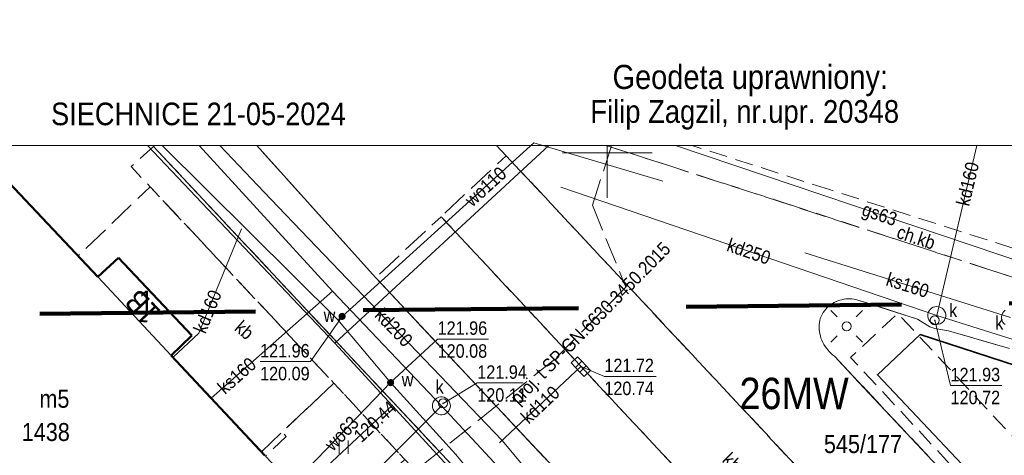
# Model space of a CAD drawing. Extents: x 6439600 to 6443631, y 5654340 to 5654937.
# Tile 21 of 54: x 6440917 to 6440972, y 5654553 to 5654577. Entities that reach past the tile are written whole.
import ezdxf
from ezdxf.enums import TextEntityAlignment as Align

# ---------------------------------------------------------------- set-up
doc = ezdxf.new("R2010")
doc.units = 0
doc.header["$MEASUREMENT"] = 0
for name, pattern in [('1.0_0.5', [1.5, 1, -0.5]), ('1.5_0.5', [2, 1.5, -0.5]), ('2', [0.9, 0.6, -0.3]), ('PRZER3-1', [4, 3, -1])]:
    doc.linetypes.add(name, pattern=pattern)
doc.layers.get('0').update_dxf_attribs({"color": 2, "linetype": 'CONTINUOUS', "lineweight": 5})
for name, color, linetype in [('211-numer działki ewidencyjnej', 7, 'CONTINUOUS'), ('238-Punkt adresowy budynku', 7, 'CONTINUOUS'), ('312-budynek ewidencyjny', 7, 'CONTINUOUS'), ('312-oznaczenie budynku ewidencyjnego', 7, 'CONTINUOUS'), ('312-oznaczenie budynku ewidencyjnego-Atr117', 7, 'CONTINUOUS'), ('320-blok - kondygnacja nadziemna', 7, 'CONTINUOUS'), ('320-blok - kondygnacja nadziemna-Atr25', 7, 'CONTINUOUS'), ('budowla podziemna', 7, 'CONTINUOUS'), ('chodnik', 7, 'CONTINUOUS'), ('chodnik-Atr17', 7, 'CONTINUOUS'), ('jezdnia', 7, 'CONTINUOUS'), ('komora podziemna', 7, 'CONTINUOUS'), ('kratka ściekowa', 7, 'CONTINUOUS'), ('krawężnik', 7, 'CONTINUOUS'), ('obszar utwardzony', 7, 'CONTINUOUS'), ('obszar utwardzony-Atr17', 7, 'CONTINUOUS'), ('przewód gazowy', 7, 'CONTINUOUS'), ('przewód gazowy-Atr1', 7, 'CONTINUOUS'), ('przewód kanalizacyjny', 7, 'CONTINUOUS'), ('przewód kanalizacyjny-Atr1', 7, 'CONTINUOUS'), ('przewód telekomunikacyjny podziemny - ob. projektowany', 7, 'CONTINUOUS'), ('przewód telekomunikacyjny podziemny - ob. projektowany-Atr1', 7, 'CONTINUOUS'), ('przewód wodociągowy', 7, 'CONTINUOUS'), ('przewód wodociągowy-Atr1', 7, 'CONTINUOUS'), ('rzedna', 7, 'CONTINUOUS'), ('rzedna-Atr2', 7, 'CONTINUOUS'), ('rzedna-Atr3', 7, 'CONTINUOUS'), ('trawnik', 7, 'CONTINUOUS'), ('właz do komory lub kanału - okrągły', 7, 'CONTINUOUS'), ('właz do komory lub kanału - okrągły-Atr17', 7, 'CONTINUOUS'), ('Zakres', 7, 'CONTINUOUS'), ('zasuwa lub zawór', 7, 'CONTINUOUS'), ('zasuwa lub zawór-Atr17', 7, 'CONTINUOUS')]:
    doc.layers.add(name, color=color, linetype=linetype)
for name, color, linetype, lineweight in [('Warstwa 63', 7, 'CONTINUOUS', 0), ('z - kartowanie', 2, 'CONTINUOUS', 5), ('z - MPZT', 121, 'PRZER3-1', 18), ('z- kartowanie', 7, 'CONTINUOUS', 18)]:
    doc.layers.add(name, color=color, linetype=linetype, lineweight=lineweight)
doc.styles.add('MapaZas', font='geodezja.shx', dxfattribs={"width": 0.9})
doc.linetypes.add('OLZ', pattern='A,3,-1,[36,msgB.shx,S=0.008,R=0,X=-0.5,Y=0],3', length=7)

# ---------------------------------------------------------------- blocks, each defined once
blk = doc.blocks.new('PW01')
at = {"linetype": 'Continuous', "lineweight": 13}
h = blk.add_hatch(color=0, dxfattribs=at)
edge = h.paths.add_edge_path()
edge.add_arc((0, 0), 0.045, 0, 360)
blk = doc.blocks.new('US05')
at = {"color": 0, "linetype": 'Continuous', "lineweight": 13}
for p, q in [((-0.525, -0.25), (-0.525, 0.25)), ((-0.525, 0.25), (-0.175, 0.25)), ((-0.175, -0.25), (-0.175, 0.25)), ((-0.175, 0.25), (0.175, 0.25)), ((0.175, -0.25), (0.175, 0.25)), ((0.175, 0.25), (0.525, 0.25)), ((0.525, -0.25), (0.525, 0.25)), ((-0.525, -0.25), (-0.175, -0.25)), ((-0.175, -0.25), (0.175, -0.25)), ((0.175, -0.25), (0.525, -0.25))]:
    blk.add_line(p, q, dxfattribs=at)
blk = doc.blocks.new('US22')
at = {"color": 0, "linetype": 'Continuous', "lineweight": 13}
blk.add_circle((0, 0), 0.25, dxfattribs=at)
blk = doc.blocks.new('TU04')
at = {"color": 0, "linetype": 'Continuous', "lineweight": 13}
for p, q in [((0, 0), (0, 0.75)), ((0.5, 0), (0.5, 0.75))]:
    blk.add_line(p, q, dxfattribs=at)
blk = doc.blocks.new('US25')
at = {"linetype": 'Continuous', "lineweight": 0}
h = blk.add_hatch(color=0, dxfattribs=at)
edge = h.paths.add_edge_path()
edge.add_arc((0, 0), 0.2, 0, 360)
blk = doc.blocks.new('SM01')
at = {"color": 0, "linetype": 'Continuous', "lineweight": 13}
for p, q in [((-0.53, 0.531), (-0.883, 0.884)), ((0.531, 0.531), (0.884, 0.884)), ((-0.53, -0.53), (-0.883, -0.883)), ((0.531, -0.53), (0.884, -0.883))]:
    blk.add_line(p, q, dxfattribs=at)
blk.add_circle((0, 0), 0.25, dxfattribs=at)

msp = doc.modelspace()

# ---------------------------------------------------------------- linework, layer by layer
at = {"color": 0, "lineweight": 13}
msp.add_line((6440950, 5654567.516), (6440950, 5654570.427), dxfattribs=at)
msp.add_line((6440950, 5654567.516), (6440950, 5654570.427), dxfattribs=at)
at = {"color": 0}
msp.add_line((6440947.5, 5654570.016), (6440952.5, 5654570.016), dxfattribs=at)
msp.add_line((6440947.5, 5654570.016), (6440952.5, 5654570.016), dxfattribs=at)
at = {"color": 0, "linetype": 'Continuous'}
msp.add_lwpolyline([(6440774.191, 5654606.899), (6440976.424, 5654606.899), (6440976.424, 5654570.427), (6440774.191, 5654570.427)], close=True, dxfattribs=at)
at = {"layer": '312-budynek ewidencyjny', "color": 0, "linetype": 'Continuous', "lineweight": 50, "flags": 128}
for points in [[(6440916.66, 5654568.356), (6440921.61, 5654563.116)], [(6440921.61, 5654563.116), (6440922.77, 5654564.176)], [(6440922.77, 5654564.176), (6440926.86, 5654559.836)], [(6440926.86, 5654559.836), (6440925.71, 5654558.736)], [(6440925.71, 5654558.736), (6440930.92, 5654553.166)]]:
    msp.add_lwpolyline(points, dxfattribs=at)
at = {"layer": '320-blok - kondygnacja nadziemna', "color": 0, "linetype": 'Continuous', "lineweight": 13, "flags": 128}
msp.add_lwpolyline([(6440921.61, 5654563.116), (6440925.71, 5654558.736), (6440926.86, 5654559.836), (6440922.77, 5654564.176)], close=True, dxfattribs=at)
at = {"layer": 'budowla podziemna', "color": 0, "linetype": '1.0_0.5', "lineweight": 13, "flags": 128}
msp.add_lwpolyline([(6440978.47, 5654547.906), (6440984.61, 5654553.636), (6440987.06, 5654551.006), (6440978.29, 5654542.816), (6440963.56, 5654558.616), (6440966.19, 5654561.076)], close=True, dxfattribs=at)
at = {"layer": 'chodnik', "color": 0, "linetype": '1.0_0.5', "lineweight": 13, "flags": 128}
msp.add_lwpolyline([(6440924.72, 5654570.366), (6440923.47, 5654569.246), (6440924.53, 5654568.126), (6440934.77, 5654557.186), (6440938.72, 5654552.936), (6440949.01, 5654542.036), (6440952.93, 5654537.796), (6440963.24, 5654526.796), (6440963.62, 5654526.406), (6440964.86, 5654527.566), (6440963.52, 5654528.986)], close=True, dxfattribs=at)
at = {"layer": 'chodnik', "color": 0, "linetype": '1.0_0.5', "lineweight": 13}
msp.add_lwpolyline([(6440949.921, 5654570.427), (6440953.54, 5654569.266), (6440960.21, 5654567.116), (6440973.55, 5654562.776), (6440993.4, 5654556.556), (6440993.79, 5654557.696), (6440981.98, 5654561.696), (6440974.02, 5654564.256), (6440962.38, 5654567.966), (6440954.723, 5654570.427)], dxfattribs=at)
at = {"layer": 'jezdnia', "color": 0, "linetype": '1.5_0.5', "lineweight": 13}
for points in [[(6440924.78, 5654570.427), (6440924.72, 5654570.366), (6440963.52, 5654528.986), (6440964.86, 5654527.566), (6440967.78, 5654530.306)], [(6440967.78, 5654530.306), (6440966.41, 5654531.826), (6440937.09, 5654563.066), (6440930.478, 5654570.427)], [(6440943.838, 5654570.427), (6440944.37, 5654569.856), (6440973.62, 5654538.576), (6440975.08, 5654537.136), (6440971.54, 5654533.686), (6440967.78, 5654530.306), (6440964.86, 5654527.566), (6440963.62, 5654526.406), (6440968.49, 5654521.326)], [(6441003.87, 5654554.356), (6440993.79, 5654557.696), (6440993.4, 5654556.556), (6440973.55, 5654562.776), (6440953.54, 5654569.266), (6440949.921, 5654570.427)]]:
    msp.add_lwpolyline(points, dxfattribs=at)
at = {"layer": 'jezdnia', "color": 0, "linetype": '1.5_0.5', "lineweight": 13, "flags": 128}
msp.add_lwpolyline([(6440974.33, 5654531.586), (6440981.64, 5654538.486), (6440962.66, 5654558.686), (6440962.56, 5654558.766), (6440962.47, 5654558.846), (6440962.38, 5654558.936), (6440962.29, 5654559.036), (6440962.07, 5654559.346), (6440962.01, 5654559.456), (6440961.96, 5654559.576), (6440961.91, 5654559.696), (6440961.88, 5654559.816), (6440961.84, 5654559.936), (6440961.82, 5654560.056), (6440961.8, 5654560.186), (6440961.8, 5654560.306), (6440961.8, 5654560.426), (6440961.82, 5654560.556), (6440961.84, 5654560.676), (6440961.87, 5654560.786), (6440961.92, 5654560.906), (6440961.95, 5654560.976), (6440962.03, 5654561.116), (6440962.1, 5654561.216), (6440962.18, 5654561.316), (6440962.26, 5654561.406), (6440962.35, 5654561.486), (6440962.45, 5654561.556), (6440962.55, 5654561.616), (6440962.64, 5654561.676), (6440962.75, 5654561.726), (6440962.85, 5654561.776), (6440963.07, 5654561.836), (6440963.18, 5654561.866), (6440963.29, 5654561.876), (6440963.41, 5654561.886), (6440963.52, 5654561.886), (6440963.63, 5654561.876), (6440963.75, 5654561.866), (6440963.86, 5654561.846), (6440963.97, 5654561.816), (6440967.28, 5654560.756), (6440967.97, 5654560.326), (6440968.25, 5654560.226), (6440969.01, 5654560.106), (6440972.41, 5654559.116), (6440986.68, 5654554.666), (6440987.36, 5654554.306), (6440988, 5654554.096), (6440988.78, 5654554.026), (6440996.29, 5654551.726), (6440997.49, 5654550.576), (6440997.63, 5654550.406), (6440997.76, 5654550.226), (6440997.87, 5654550.036), (6440997.98, 5654549.846), (6440998.08, 5654549.646), (6440998.17, 5654549.446), (6440998.24, 5654549.266), (6440998.32, 5654549.036), (6440998.37, 5654548.816), (6440998.42, 5654548.606), (6440998.45, 5654548.386), (6440998.47, 5654548.166), (6440998.48, 5654547.946), (6440998.48, 5654547.726), (6440998.47, 5654547.506), (6440998.44, 5654547.296), (6440998.4, 5654547.076), (6440998.35, 5654546.866), (6440998.28, 5654546.656), (6440998.2, 5654546.456), (6440998.11, 5654546.256), (6440998.01, 5654546.066), (6440997.89, 5654545.876), (6440997.77, 5654545.696), (6440997.63, 5654545.526), (6440997.49, 5654545.366), (6440997.33, 5654545.216), (6440978.26, 5654525.406), (6440977.41, 5654524.636), (6440976.35, 5654524.246), (6440975.1, 5654524.206), (6440973.61, 5654524.626), (6440972.31, 5654525.546), (6440970.24, 5654527.746)], close=True, dxfattribs=at)
at = {"layer": 'komora podziemna', "color": 0, "linetype": 'Continuous', "lineweight": 13, "flags": 128}
for points in [[(6440968.06, 5654560.556), (6440967.98, 5654560.626), (6440967.92, 5654560.716), (6440967.88, 5654560.806), (6440967.86, 5654560.906), (6440967.86, 5654561.016), (6440967.89, 5654561.116), (6440967.93, 5654561.216), (6440967.99, 5654561.296), (6440968.07, 5654561.366), (6440968.16, 5654561.416), (6440968.26, 5654561.446), (6440968.37, 5654561.456), (6440968.47, 5654561.446), (6440968.57, 5654561.406), (6440968.66, 5654561.356), (6440968.74, 5654561.286), (6440968.8, 5654561.196), (6440968.84, 5654561.106), (6440968.86, 5654561.006), (6440968.86, 5654560.896), (6440968.83, 5654560.796), (6440968.79, 5654560.696), (6440968.73, 5654560.616), (6440968.65, 5654560.546), (6440968.56, 5654560.496), (6440968.46, 5654560.466), (6440968.35, 5654560.456), (6440968.25, 5654560.466), (6440968.15, 5654560.506)], [(6440941.25, 5654556.026), (6440941.26, 5654555.926), (6440941.25, 5654555.826), (6440941.22, 5654555.726), (6440941.16, 5654555.636), (6440941.09, 5654555.556), (6440941.01, 5654555.496), (6440940.91, 5654555.446), (6440940.81, 5654555.426), (6440940.71, 5654555.426), (6440940.61, 5654555.446), (6440940.51, 5654555.496), (6440940.43, 5654555.556), (6440940.36, 5654555.636), (6440940.3, 5654555.726), (6440940.27, 5654555.826), (6440940.26, 5654555.926), (6440940.27, 5654556.026), (6440940.3, 5654556.126), (6440940.36, 5654556.216), (6440940.43, 5654556.296), (6440940.51, 5654556.356), (6440940.61, 5654556.406), (6440940.71, 5654556.426), (6440940.81, 5654556.426), (6440940.91, 5654556.406), (6440941.01, 5654556.356), (6440941.09, 5654556.296), (6440941.16, 5654556.216), (6440941.22, 5654556.126)]]:
    msp.add_lwpolyline(points, close=True, dxfattribs=at)
msp.add_lwpolyline([(6440972.17, 5654560.446), (6440972.09, 5654560.516), (6440972.03, 5654560.606), (6440971.99, 5654560.696), (6440971.97, 5654560.796), (6440971.97, 5654560.906), (6440972, 5654561.006), (6440972.04, 5654561.106), (6440972.1, 5654561.186), (6440972.18, 5654561.256)], dxfattribs=at)
at = {"layer": 'krawężnik', "color": 0, "linetype": 'Continuous', "lineweight": 13}
for points in [[(6440967.78, 5654530.306), (6440964.86, 5654527.566), (6440963.52, 5654528.986), (6440924.72, 5654570.366), (6440924.78, 5654570.427)], [(6440930.478, 5654570.427), (6440937.09, 5654563.066), (6440966.41, 5654531.826), (6440967.78, 5654530.306)]]:
    msp.add_lwpolyline(points, dxfattribs=at)
at = {"layer": 'krawężnik', "color": 0, "linetype": 'Continuous', "lineweight": 13, "flags": 128}
for points in [[(6440965.53, 5654555.636), (6440962.66, 5654558.686), (6440962.56, 5654558.766), (6440962.47, 5654558.846), (6440962.38, 5654558.936), (6440962.29, 5654559.036), (6440962.21, 5654559.136), (6440962.14, 5654559.236), (6440962.07, 5654559.346), (6440962.01, 5654559.456), (6440961.96, 5654559.576), (6440961.91, 5654559.696), (6440961.88, 5654559.816), (6440961.84, 5654559.936), (6440961.82, 5654560.056), (6440961.8, 5654560.186), (6440961.8, 5654560.306), (6440961.8, 5654560.426), (6440961.82, 5654560.556), (6440961.84, 5654560.676), (6440961.87, 5654560.786), (6440961.92, 5654560.906), (6440961.97, 5654561.016), (6440962.03, 5654561.116), (6440962.1, 5654561.216), (6440962.18, 5654561.316), (6440962.26, 5654561.406), (6440962.35, 5654561.486), (6440962.45, 5654561.556), (6440962.55, 5654561.616), (6440962.64, 5654561.676), (6440962.75, 5654561.726), (6440962.85, 5654561.776), (6440962.96, 5654561.806), (6440963.07, 5654561.836), (6440963.18, 5654561.866), (6440963.29, 5654561.876), (6440963.41, 5654561.886), (6440963.52, 5654561.886), (6440963.63, 5654561.876), (6440963.75, 5654561.866), (6440963.86, 5654561.846), (6440963.97, 5654561.816), (6440967.28, 5654560.756), (6440967.97, 5654560.326), (6440968.25, 5654560.226), (6440969.01, 5654560.106), (6440972.41, 5654559.116)], [(6440963.73, 5654557.546), (6440981.64, 5654538.486)]]:
    msp.add_lwpolyline(points, dxfattribs=at)
at = {"layer": 'obszar utwardzony', "color": 0, "linetype": '1.5_0.5', "lineweight": 13, "flags": 128}
for points in [[(6440973.62, 5654538.576), (6440944.37, 5654569.856), (6440940.74, 5654566.456), (6440942.37, 5654564.726), (6440956.47, 5654549.616), (6440965.79, 5654539.736), (6440970, 5654535.206), (6440971.54, 5654533.686), (6440975.08, 5654537.136)], [(6440930.73, 5654553.366), (6440931.89, 5654554.466), (6440934.77, 5654557.186), (6440924.53, 5654568.126), (6440920.52, 5654564.276), (6440921.61, 5654563.116), (6440922.77, 5654564.176), (6440926.86, 5654559.836), (6440925.71, 5654558.736)], [(6440970, 5654535.206), (6440965.79, 5654539.736), (6440956.47, 5654549.616), (6440942.37, 5654564.726), (6440940.74, 5654566.456), (6440937.09, 5654563.066), (6440966.41, 5654531.826), (6440967.78, 5654530.306), (6440971.55, 5654533.696), (6440971.49, 5654533.736)]]:
    msp.add_lwpolyline(points, close=True, dxfattribs=at)
at = {"layer": 'przewód gazowy', "color": 0, "linetype": 'Continuous', "lineweight": 13}
for points in [[(6440934.83, 5654559.406), (6440924.391, 5654570.427)], [(6440934.83, 5654559.406), (6440946.74, 5654570.427)], [(6440953.797, 5654570.427), (6440971.88, 5654564.336), (6440992.14, 5654557.516), (6440992.74, 5654557.346)]]:
    msp.add_lwpolyline(points, dxfattribs=at)
at = {"layer": 'przewód gazowy', "color": 0, "linetype": 'Continuous', "lineweight": 13, "flags": 128}
for points in [[(6440954.01, 5654538.576), (6440953.54, 5654539.066), (6440952.23, 5654540.486), (6440938.02, 5654555.946), (6440934.83, 5654559.406)], [(6440938.02, 5654555.946), (6440932.99, 5654551.246), (6440932.8, 5654551.276)]]:
    msp.add_lwpolyline(points, dxfattribs=at)
at = {"layer": 'przewód kanalizacyjny', "color": 0, "linetype": 'Continuous', "lineweight": 13}
for points in [[(6440927.258, 5654570.427), (6440934.7, 5654562.306), (6440940.76, 5654555.926), (6440948.8, 5654547.266), (6440954.88, 5654540.856), (6440963.25, 5654532.466), (6440966.36, 5654528.766), (6440992.36, 5654554.116), (6441029.95, 5654561.536)], [(6440928.416, 5654570.427), (6440930.89, 5654567.826), (6440932.08, 5654566.576), (6440944.14, 5654553.986), (6440946.4, 5654551.296), (6440953.74, 5654544.006), (6440960.83, 5654536.416), (6440963.6, 5654533.916), (6440964.82, 5654532.686)], [(6440970.588, 5654570.427), (6440968.36, 5654560.956)]]:
    msp.add_lwpolyline(points, dxfattribs=at)
at = {"layer": 'przewód kanalizacyjny', "color": 0, "linetype": 'Continuous', "lineweight": 13, "flags": 128}
for points in [[(6440947.42, 5654568.096), (6440968.36, 5654560.956), (6440987.84, 5654554.826)], [(6440925.82, 5654558.626), (6440927.24, 5654559.966), (6440929.62, 5654565.786)], [(6440961.01, 5654564.446), (6440972.47, 5654560.846)], [(6440927.94, 5654556.356), (6440934.7, 5654562.306)], [(6440944, 5654553.856), (6440948.53, 5654558.106)], [(6440934.35, 5654549.526), (6440940.76, 5654555.926)]]:
    msp.add_lwpolyline(points, dxfattribs=at)
at = {"layer": 'przewód telekomunikacyjny podziemny - ob. projektowany', "color": 0, "linetype": '1.5_0.5', "lineweight": 13}
msp.add_lwpolyline([(6440950.24, 5654570.427), (6440949.18, 5654567.106), (6440951.03, 5654562.526), (6440947.09, 5654558.526), (6440938.53, 5654551.686), (6440934.79, 5654548.856)], dxfattribs=at)
at = {"layer": 'przewód wodociągowy', "color": 0, "linetype": 'Continuous', "lineweight": 13}
msp.add_lwpolyline([(6440934.99, 5654560.706), (6440925.201, 5654570.427)], dxfattribs=at)
at = {"layer": 'przewód wodociągowy', "color": 0, "linetype": 'Continuous', "lineweight": 13, "flags": 128}
for points in [[(6440935.23, 5654560.906), (6440945.92, 5654570.576), (6440953.09, 5654568.436)], [(6440934.99, 5654560.706), (6440935.23, 5654560.906)], [(6440966.33, 5654527.016), (6440956.4, 5654536.766), (6440952.05, 5654541.326), (6440946.98, 5654546.646), (6440941.57, 5654553.216), (6440937.93, 5654557.216), (6440934.99, 5654560.706)], [(6440932.46, 5654551.536), (6440937.93, 5654557.216)]]:
    msp.add_lwpolyline(points, dxfattribs=at)
at = {"layer": 'rzedna-Atr2', "color": 0, "lineweight": 13, "flags": 128}
for points in [[(6440935.23, 5654560.906), (6440933.47, 5654558.386), (6440930.659, 5654558.386)], [(6440968.25, 5654560.686), (6440969.13, 5654557.056), (6440971.978, 5654557.056)], [(6440937.93, 5654557.216), (6440940.55, 5654559.646), (6440943.393, 5654559.646)], [(6440948.53, 5654558.106), (6440949.84, 5654557.566), (6440952.72, 5654557.566)], [(6440940.85, 5654556.056), (6440942.76, 5654557.196), (6440945.321, 5654557.196)]]:
    msp.add_lwpolyline(points, dxfattribs=at)
at = {"layer": 'trawnik', "color": 0, "linetype": '1.0_0.5', "lineweight": 13, "flags": 128}
msp.add_lwpolyline([(6440932.11, 5654554.216), (6440930.96, 5654553.126), (6440934.71, 5654549.146), (6440938.72, 5654552.936), (6440934.77, 5654557.186), (6440931.89, 5654554.466)], close=True, dxfattribs=at)
at = {"layer": 'z - kartowanie', "color": 0, "linetype": 'Continuous', "lineweight": 35}
msp.add_lwpolyline([(6440979.38, 5654550.146), (6440975.74, 5654546.346), (6440965.05, 5654557.656), (6440967.43, 5654559.896), (6440983.59, 5654554.636), (6440980.14, 5654551.016)], dxfattribs=at)
at = {"layer": 'Zakres', "color": 221, "linetype": '2', "lineweight": 140, "ltscale": 20, "flags": 128}
msp.add_lwpolyline([(6441020.39, 5654562.126), (6440805.9, 5654559.876), (6440806.46, 5654422.716), (6441021.62, 5654424.036)], close=True, dxfattribs=at)

# ---------------------------------------------------------------- block references
at = {"layer": 'kratka ściekowa', "color": 0, "linetype": 'Continuous', "lineweight": 13, "rotation": 313.67}
msp.add_blockref('US05', (6440948.53, 5654558.106), dxfattribs=at)
at = {"layer": 'rzedna', "color": 0, "linetype": 'Continuous', "lineweight": 13}
for p in [(6440935.23, 5654560.906), (6440968.25, 5654560.686), (6440948.53, 5654558.106), (6440937.93, 5654557.216), (6440938.02, 5654555.946), (6440940.85, 5654556.056), (6440941.57, 5654553.216)]:
    msp.add_blockref('PW01', p, dxfattribs=at)
at = {"layer": 'trawnik', "color": 0, "linetype": 'Continuous', "lineweight": 13}
msp.add_blockref('TU04', (6440935.059, 5654553.245), dxfattribs=at)
at = {"layer": 'właz do komory lub kanału - okrągły', "color": 0, "linetype": 'Continuous', "lineweight": 13}
for p in [(6440968.25, 5654560.686), (6440940.85, 5654556.056)]:
    msp.add_blockref('US22', p, dxfattribs=at)
at = {"layer": 'z- kartowanie', "color": 0, "linetype": 'Continuous', "lineweight": 13}
msp.add_blockref('SM01', (6440963.34, 5654560.356), dxfattribs=at)
at = {"layer": 'zasuwa lub zawór', "color": 0, "linetype": 'Continuous', "lineweight": 13}
for p in [(6440935.23, 5654560.906), (6440937.93, 5654557.216)]:
    msp.add_blockref('US25', p, dxfattribs=at)

# ---------------------------------------------------------------- texts
at = {"layer": '211-numer działki ewidencyjnej', "color": 0, "linetype": 'Continuous', "lineweight": 13, "style": 'MapaZas', "width": 0.9}
msp.add_text('545/177', height=1, dxfattribs=at).set_placement((6440962.073, 5654553.294))
at = {"layer": '238-Punkt adresowy budynku', "color": 0, "linetype": 'Continuous', "lineweight": 13, "style": 'MapaZas', "width": 0.9}
msp.add_text('1B', height=1.25, rotation=133.299, dxfattribs=at).set_placement((6440924.55, 5654561.846), align=Align.CENTER)
at = {"layer": '312-oznaczenie budynku ewidencyjnego', "color": 0, "linetype": 'Continuous', "lineweight": 13, "style": 'MapaZas', "width": 0.9}
msp.add_text('1438', height=1, dxfattribs=at).set_placement((6440917.38, 5654553.966))
at = {"layer": '312-oznaczenie budynku ewidencyjnego-Atr117', "color": 0, "lineweight": 13, "style": 'MapaZas', "width": 0.9}
msp.add_text('m5', height=1, dxfattribs=at).set_placement((6440919.2, 5654556.316), align=Align.MIDDLE_CENTER)
at = {"layer": '320-blok - kondygnacja nadziemna-Atr25', "color": 0, "lineweight": 13, "style": 'MapaZas', "width": 0.9}
msp.add_text('1', height=1.25, dxfattribs=at).set_placement((6440923.9, 5654561.096))
at = {"layer": 'chodnik-Atr17', "color": 0, "lineweight": 13, "style": 'MapaZas', "width": 0.9}
msp.add_text('ch.kb', height=0.75, rotation=341.565, dxfattribs=at).set_placement((6440966.07, 5654565.296))
at = {"layer": 'obszar utwardzony-Atr17', "color": 0, "lineweight": 13, "style": 'MapaZas', "width": 0.9}
for rotation, p in [(318.887, (6440929.18, 5654560.176)), (315.544, (6440956.36, 5654552.846))]:
    msp.add_text('kb', height=0.75, rotation=rotation, dxfattribs=at).set_placement(p)
at = {"layer": 'przewód gazowy-Atr1', "color": 0, "lineweight": 13, "style": 'MapaZas', "width": 0.9}
msp.add_text('gs63', height=0.75, rotation=341.379, dxfattribs=at).set_placement((6440965.18, 5654566.596), align=Align.MIDDLE_CENTER)
at = {"layer": 'przewód kanalizacyjny-Atr1', "color": 0, "lineweight": 13, "style": 'MapaZas', "width": 0.9}
for s, rotation, p in [('kd160', 76.759, (6440970.08, 5654568.286)), ('kd250', 341.171, (6440957.89, 5654564.526)), ('ks160', 342.56, (6440966.74, 5654562.646)), ('kd160', 67.76, (6440927.73, 5654561.176)), ('kd200', 313.768, (6440938.11, 5654560.286)), ('ks160', 41.349, (6440929.36, 5654557.606)), ('kd110', 43.174, (6440946.27, 5654555.986))]:
    msp.add_text(s, height=0.75, rotation=rotation, dxfattribs=at).set_placement(p, align=Align.MIDDLE_CENTER)
at = {"layer": 'przewód telekomunikacyjny podziemny - ob. projektowany-Atr1', "color": 0, "lineweight": 13, "style": 'MapaZas', "width": 0.9}
msp.add_text('proj. t SP-GN.6630.3450.2015', height=0.75, rotation=45.432, dxfattribs=at).set_placement((6440949.06, 5654560.526), align=Align.MIDDLE_CENTER)
at = {"layer": 'przewód wodociągowy-Atr1', "color": 0, "lineweight": 13, "style": 'MapaZas', "width": 0.9}
for s, rotation, p in [('wo110', 42.13, (6440943.22, 5654568.136)), ('wo63', 46.081, (6440935.2, 5654554.386))]:
    msp.add_text(s, height=0.75, rotation=rotation, dxfattribs=at).set_placement(p, align=Align.MIDDLE_CENTER)
at = {"layer": 'rzedna-Atr2', "color": 0, "lineweight": 13, "style": 'MapaZas', "width": 0.9}
for s, p in [('121.96', (6440940.55, 5654559.654)), ('121.96', (6440930.659, 5654558.394)), ('121.94', (6440942.76, 5654557.204)), ('121.72', (6440949.84, 5654557.574)), ('121.93', (6440969.13, 5654557.064))]:
    msp.add_text(s, height=0.75, dxfattribs=at).set_placement(p, align=Align.BOTTOM_LEFT)
msp.add_text('120.44', height=0.75, rotation=43.057, dxfattribs=at).set_placement((6440936.05, 5654554.106), align=Align.MIDDLE_LEFT)
at = {"layer": 'rzedna-Atr3', "color": 0, "lineweight": 13, "style": 'MapaZas', "width": 0.9}
for s, p in [('120.08', (6440940.55, 5654558.378)), ('120.09', (6440930.659, 5654557.119)), ('120.74', (6440949.84, 5654556.298)), ('120.11', (6440942.76, 5654555.928)), ('120.72', (6440969.13, 5654555.788))]:
    msp.add_text(s, height=0.75, dxfattribs=at).set_placement(p, align=Align.BOTTOM_LEFT)
at = {"layer": 'Warstwa 63', "color": 0, "linetype": 'Continuous', "lineweight": 13, "style": 'MapaZas', "width": 0.9}
for s, height, p in [('Geodeta uprawniony:', 1.34168, (6440957.97, 5654574.241, -507.847)), ('Filip Zagzil, nr.upr. 20348', 1.26714, (6440957.661, 5654572.318, -507.847))]:
    msp.add_text(s, height=height, dxfattribs=at).set_placement(p, align=Align.MIDDLE_CENTER)
msp.add_text('SIECHNICE 21-05-2024', height=1.25847, dxfattribs=at).set_placement((6440919.012, 5654571.553, -507.847))
at = {"layer": 'właz do komory lub kanału - okrągły-Atr17', "color": 0, "lineweight": 13, "style": 'MapaZas', "width": 0.9}
for p in [(6440969.05, 5654560.866), (6440971.62, 5654560.166), (6440940.44, 5654556.606)]:
    msp.add_text('k', height=0.75, dxfattribs=at).set_placement(p)
at = {"layer": 'z - MPZT', "color": 0, "linetype": 'OLZ', "lineweight": 35, "style": 'MapaZas', "width": 0.9}
msp.add_text('26MW', height=1.75, rotation=359.9598, dxfattribs=at).set_placement((6440960.412, 5654556.615), align=Align.MIDDLE)
at = {"layer": 'zasuwa lub zawór-Atr17', "color": 0, "lineweight": 13, "style": 'MapaZas', "width": 0.9}
for p in [(6440934.2, 5654560.596), (6440938.55, 5654557.006)]:
    msp.add_text('w', height=0.75, dxfattribs=at).set_placement(p)

doc.saveas('drawing.dxf')
